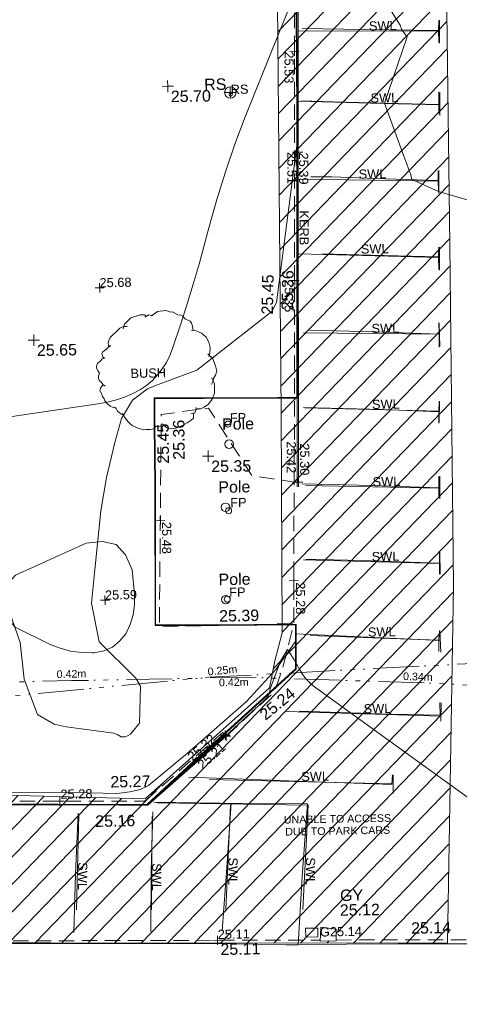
# Model space of a CAD drawing. Header units: millimetres. Extents: x -287732 to 520720, y -88450 to 287754.
# Tile 113 of 256: x -246334 to -231939, y 82152 to 114381. Entities that reach past the tile are written whole.
import ezdxf

# ---------------------------------------------------------------- set-up
doc = ezdxf.new("R2010")
doc.units = ezdxf.units.MM
for name, pattern in [('IMPORT-DASHED _2_', [750, 500, -250]), ('IMPORT-UG_EIR_QLB2 _2_', [2750, 1500, -300, 0, -300, 150, -300, 0, -200]), ('IMPORT-UG_ELEC_STREET LIGHTING_QLB2 _2_', [2700, 1500, -300, 0, -250, 150, -300, 0, -200])]:
    doc.linetypes.add(name, pattern=pattern)
for name, color, linetype, lineweight, true_color in [('00_TOPO_FURN_POLE', 7, 'Continuous', 9, 0x666666), ('00_TOPO_FURN_SIGN', 7, 'Continuous', 9, 0x666666), ('00_TOPO_KERB_BOTTOM', 1, 'Continuous', 9, 0xff0000), ('00_TOPO_KERB_TOP', 7, 'Continuous', 9, 0xa500a5), ('00_TOPO_LEVEL_SPOT', 7, 'Continuous', 9, 0x666666), ('00_TOPO_ROAD_MARKING_WHITE_CONTINUOUS', 7, 'Continuous', 9, 0x999999), ('00_TOPO_SERV_GULLY', 7, 'Continuous', 9, 0x5252a5), ('00_UAV_FORM_LINES', 7, 'Continuous', 9, 0x666666), ('01_DTM_CONTOUR_MNR', 7, 'Continuous', 9, 0xa5a552), ('12333-PUM-2D-U-0001-C01 - Rev2_REVIT IMPORT_dwg', 7, 'Continuous', 9, 0x767676), ('BUSH', 7, 'Continuous', 9, 0x00a500), ('BUSH_TXT', 7, 'Continuous', 9, 0x00a500), ('CONTOURS_MINOR', 7, 'Continuous', 9, 0x00a5a5), ('FLAGPOLE', 7, 'Continuous', 9, 0x00a5a5), ('FLAGPOLE_TXT', 7, 'Continuous', 9, 0x00a5a5), ('GULLY', 7, 'Continuous', 9, 0x7fbfff), ('GULLY_LVL', 7, 'Continuous', 9, 0x7fbfff), ('KERB_BOTTOM', 7, 'Continuous', 9, 0x0000a5), ('KERB_BOTTOM_LVL', 7, 'Continuous', 9, 0x0000a5), ('KERB_BOTTOM_TXT', 7, 'Continuous', 9, 0x0000a5), ('KERB_TOP', 2, 'Continuous', 9, 0xffff00), ('KERB_TOP_LVL', 2, 'Continuous', 9, 0xffff00), ('MARKINGS_WHITE_LINE', 7, 'Continuous', 9, 0xc0c0c0), ('MARKINGS_WHITE_LINE_TXT', 7, 'Continuous', 9, 0xc0c0c0), ('PUM-EIRCOMM-NOTES', 6, 'Continuous', 9, 0xff00ff), ('PUM-EIRCOMM-QLB2', 6, 'IMPORT-UG_EIR_QLB2 _2_', 9, 0xff00ff), ('PUM-UNABLE TO SURVEY', 190, 'Continuous', 9, 0x7f00ff), ('ROADSIGN', 7, 'Continuous', 9, 0x00a5a5), ('ROADSIGN_TXT', 7, 'Continuous', 9, 0x00a5a5), ('SPOT_HEIGHTS_LVL', 7, 'Continuous', 9, 0x00a500)]:
    doc.layers.add(name, color=color, linetype=linetype, lineweight=lineweight, true_color=true_color)
for name, color, linetype, lineweight in [('00_TOPO_SURFACE', 7, 'Continuous', 9), ('CHANGE_OF_SURFACE', 7, 'IMPORT-DASHED _2_', 9), ('CHANGE_OF_SURFACE_LVL', 7, 'Continuous', 9)]:
    doc.layers.add(name, color=color, linetype=linetype, lineweight=lineweight)
doc.styles.add('Arial_1', font='arial.ttf', dxfattribs={"height": 250})
doc.styles.add('Arial_3', font='arial.ttf', dxfattribs={"height": 300})
doc.styles.add('Swis721 Lt BT_2', font='swissl.ttf', dxfattribs={"height": 375})

# ---------------------------------------------------------------- blocks, each defined once
blk = doc.blocks.new('12333-PUM-2D-U-0001-C01 - Rev2_REVIT IMPORT_dwg_POLE_2-2077184-Site Location Plan Proposed')
at = {"layer": '00_TOPO_FURN_POLE', "color": 254, "true_color": 0xcccccc}
blk.add_circle((0, 0), 375, dxfattribs=at)
blk = doc.blocks.new('12333-PUM-2D-U-0001-C01 - Rev2_REVIT IMPORT_dwg_MSL_RoadSign_SYM-2077193-Site Location Plan Proposed')
at = {"layer": '00_TOPO_FURN_SIGN', "color": 254, "true_color": 0xcccccc}
for p, q in [((-500, 0), (500, 0)), ((0, -500), (0, 500))]:
    blk.add_line(p, q, dxfattribs=at)
blk.add_circle((0, 0), 500, dxfattribs=at)
blk = doc.blocks.new('12333-PUM-2D-U-0001-C01 - Rev2_REVIT IMPORT_dwg_MM-2077200-Site Location Plan Proposed')
at = {"layer": '00_TOPO_LEVEL_SPOT', "color": 254, "true_color": 0xcccccc, "flags": 128}
for points in [[(0, -500), (0, 0), (-500, 0)], [(500, 0), (0, 0), (0, 500)]]:
    blk.add_lwpolyline(points, dxfattribs=at)
blk = doc.blocks.new('12333-PUM-2D-U-0001-C01 - Rev2_REVIT IMPORT_dwg_MGS62954_T2_Galway_ITM_3d_Rev1-2077680-Site Location Plan Proposed')
at = {"layer": '00_TOPO_KERB_BOTTOM', "color": 254, "true_color": 0xcccccc, "flags": 128}
blk.add_lwpolyline([(533656592, 725648402), (533660443, 725648320), (533661381, 725648300), (533662878, 725649637), (533664412, 725650984), (533666341, 725652670), (533666357, 725653801), (533666368, 725654143), (533663849, 725654168), (533662553, 725654190), (533661766, 725654200), (533661837, 725658761), (533661857, 725660776), (533661865, 725661606), (533663448, 725661586), (533665880, 725661546), (533666538, 725661536), (533666583, 725664141), (533666702, 725670927), (533666741, 725674112), (533666836, 725678340), (533666890, 725681164), (533667020, 725690066), (533667091, 725695023)], dxfattribs=at)
at = {"layer": '00_TOPO_KERB_TOP', "color": 254, "true_color": 0xcccccc, "flags": 128}
blk.add_lwpolyline([(533656593, 725648424), (533660444, 725648341), (533661373, 725648322), (533662864, 725649653), (533664398, 725651000), (533666319, 725652679), (533666336, 725653802), (533666346, 725654122), (533663849, 725654147), (533662553, 725654168), (533661745, 725654179), (533661816, 725658761), (533661835, 725660776), (533661844, 725661627), (533663448, 725661607), (533665880, 725661568), (533666517, 725661557), (533666561, 725664141), (533666681, 725670928), (533666720, 725674113), (533666814, 725678340), (533666869, 725681165), (533666998, 725690066), (533667070, 725695023)], dxfattribs=at)
at = {"layer": '00_TOPO_ROAD_MARKING_WHITE_CONTINUOUS', "color": 254, "true_color": 0xcccccc}
for p, q in [((533671370, 725673490), (533671370, 725673100)), ((533671330, 725671070), (533671330, 725670770)), ((533671240, 725666080), (533671240, 725665670)), ((533671210, 725663550), (533671210, 725663930)), ((533671160, 725661010), (533671150, 725660640)), ((533671110, 725658520), (533671110, 725658210)), ((533671090, 725656060), (533671090, 725655700))]:
    blk.add_line(p, q, dxfattribs=at)
at = {"layer": '00_TOPO_ROAD_MARKING_WHITE_CONTINUOUS', "color": 254, "true_color": 0xcccccc, "flags": 128}
for points in [[(533671380, 725673820), (533671370, 725673490), (533668940, 725673570), (533666900, 725673630)], [(533671340, 725671480), (533671330, 725671070), (533669560, 725671140), (533667890, 725671220), (533666830, 725671270)], [(533671270, 725668910), (533671270, 725668580), (533671270, 725668220)], [(533671270, 725668580), (533669540, 725668670), (533667790, 725668760), (533667103, 725668771)], [(533671250, 725666400), (533671240, 725666080), (533669030, 725666180), (533667416, 725666253)], [(533671210, 725663130), (533671210, 725663550), (533669150, 725663670), (533666970, 725663760)], [(533671180, 725661360), (533671160, 725661010), (533669340, 725661120), (533666730, 725661230)], [(533671120, 725658910), (533671110, 725658520), (533668950, 725658640), (533666630, 725658730)], [(533671100, 725656440), (533671090, 725656060), (533668550, 725656190), (533666720, 725656260)], [(533666820, 725653770), (533669140, 725653640), (533671030, 725653540)], [(533671050, 725653850), (533671030, 725653540), (533671020, 725653170)], [(533666420, 725651290), (533669440, 725651140), (533671030, 725651080), (533671030, 725651500)], [(533669430, 725649160), (533669410, 725648840), (533666630, 725648990), (533662768, 725649202)], [(533661610, 725648400), (533664510, 725648310), (533666630, 725648260)], [(533664140, 725648321), (533663970, 725646370), (533663770, 725644150)], [(533659120, 725648080), (533659000, 725646090), (533658910, 725644180)], [(533661570, 725648080), (533661480, 725646130), (533661430, 725644160)], [(533665860, 725643660), (533666250, 725643650), (533666420, 725645880), (533666630, 725648260)]]:
    blk.add_lwpolyline(points, dxfattribs=at)
at = {"layer": '00_TOPO_SERV_GULLY', "color": 254, "true_color": 0xcccccc}
for p, q in [((533666967, 725643761), (533667005, 725644218)), ((533667500, 725644142), (533667005, 725644218)), ((533667500, 725643761), (533667500, 725644142)), ((533666967, 725643761), (533667500, 725643761))]:
    blk.add_line(p, q, dxfattribs=at)
at = {"layer": '00_TOPO_SURFACE', "color": 254, "true_color": 0xcccccc, "flags": 128}
for points in [[(533647172, 725639193), (533647210, 725640800), (533647300, 725642560), (533647440, 725644020), (533649060, 725643980), (533651670, 725643960), (533654410, 725643930), (533656530, 725643860), (533659310, 725643810), (533661240, 725643780), (533663700, 725643740), (533665860, 725643660)], [(533666250, 725643650), (533667830, 725643640), (533669520, 725643620), (533671930, 725643580), (533674340, 725643500), (533676670, 725643510), (533679350, 725643460), (533680390, 725643520), (533680779, 725643579)]]:
    blk.add_lwpolyline(points, dxfattribs=at)
at = {"layer": '00_UAV_FORM_LINES', "color": 254, "true_color": 0xcccccc, "flags": 128}
blk.add_lwpolyline([(533666354, 725653614), (533665676, 725652672), (533664701, 725651639), (533662737, 725649980), (533661441, 725648944), (533661165, 725648820), (533660825, 725648752), (533660398, 725648703), (533659956, 725648727), (533659418, 725648747), (533656643, 725648804)], dxfattribs=at)
at = {"layer": '01_DTM_CONTOUR_MNR', "color": 254, "true_color": 0xcccccc, "flags": 128}
for points in [[(533672726, 725667774), (533671270, 725668220), (533670410, 725668630), (533670380, 725668786), (533670159, 725669396), (533669560, 725671140), (533670337, 725673300), (533670160, 725673530), (533670113, 725673690), (533669175, 725675233)], [(533666728, 725674110), (533666714, 725673146), (533666681, 725670930), (533666677, 725670704), (533666660, 725669800), (533665903, 725664678), (533665743, 725664391), (533663257, 725662511), (533661931, 725662046), (533661633, 725661927), (533661132, 725661566), (533660765, 725660969), (533660538, 725660192), (533660237, 725659050), (533660033, 725657959), (533659818, 725656145), (533659680, 725654953), (533659905, 725653681), (533661083, 725652468), (533661233, 725652208), (533661176, 725650998), (533660881, 725650638), (533660804, 725650593), (533660705, 725650549), (533660576, 725650555), (533660462, 725650629), (533660337, 725650682), (533658777, 725650914), (533658388, 725651008), (533657846, 725651340), (533657426, 725652498), (533657323, 725653702), (533657001, 725654679)]]:
    blk.add_lwpolyline(points, dxfattribs=at)
at = {"xscale": 0.375, "yscale": 0.375, "zscale": 0.375}
for name, p in [('12333-PUM-2D-U-0001-C01 - Rev2_REVIT IMPORT_dwg_MM-2077200-Site Location Plan Proposed', (533662470, 725671820)), ('12333-PUM-2D-U-0001-C01 - Rev2_REVIT IMPORT_dwg_MSL_RoadSign_SYM-2077193-Site Location Plan Proposed', (533664516, 725671580)), ('12333-PUM-2D-U-0001-C01 - Rev2_REVIT IMPORT_dwg_MM-2077200-Site Location Plan Proposed', (533657940, 725663590)), ('12333-PUM-2D-U-0001-C01 - Rev2_REVIT IMPORT_dwg_POLE_2-2077184-Site Location Plan Proposed', (533664279, 725660070)), ('12333-PUM-2D-U-0001-C01 - Rev2_REVIT IMPORT_dwg_MM-2077200-Site Location Plan Proposed', (533663580, 725659690)), ('12333-PUM-2D-U-0001-C01 - Rev2_REVIT IMPORT_dwg_POLE_2-2077184-Site Location Plan Proposed', (533664123, 725658008)), ('12333-PUM-2D-U-0001-C01 - Rev2_REVIT IMPORT_dwg_POLE_2-2077184-Site Location Plan Proposed', (533664076, 725654987))]:
    blk.add_blockref(name, p, dxfattribs=at)
at = {"layer": '00_TOPO_FURN_POLE', "char_height": 375, "width": 1191.97, "attachment_point": 1, "line_spacing_factor": 1.005062, "style": 'Swis721 Lt BT_2'}
for insert in [(533664054, 725660921), (533663897, 725658860), (533663851, 725655838)]:
    blk.add_mtext('Pole', dxfattribs=dict(at, insert=insert))
at = {"layer": '00_TOPO_FURN_SIGN', "insert": (533663663, 725672048), "char_height": 375, "width": 783.57, "attachment_point": 1, "line_spacing_factor": 1.005062, "style": 'Swis721 Lt BT_2'}
blk.add_mtext('RS', dxfattribs=at)
at = {"layer": '00_TOPO_KERB_BOTTOM', "color": 251, "true_color": 0x666666, "char_height": 375, "width": 1495.9, "attachment_point": 1, "line_spacing_factor": 1.005062, "style": 'Swis721 Lt BT_2'}
for s, insert, rotation in [('25.36', (533666064, 725664429), 87.871), ('25.36', (533662436, 725659592), 89.412), ('25.24', (533665074, 725651289), 38.3861)]:
    blk.add_mtext(s, dxfattribs=dict(at, insert=insert, rotation=rotation))
at = {"layer": '00_TOPO_KERB_BOTTOM', "color": 251, "true_color": 0x666666, "insert": (533659675, 725647998), "char_height": 375, "width": 1495.9, "attachment_point": 1, "line_spacing_factor": 1.005062, "style": 'Swis721 Lt BT_2'}
blk.add_mtext('25.16', dxfattribs=at)
at = {"layer": '00_TOPO_KERB_TOP', "color": 251, "true_color": 0x666666, "char_height": 375, "width": 1495.9, "attachment_point": 1, "line_spacing_factor": 1.005062, "style": 'Swis721 Lt BT_2'}
for insert, rotation in [((533665406, 725664302), 87.871), ((533661920, 725659473), 89.412)]:
    blk.add_mtext('25.45', dxfattribs=dict(at, insert=insert, rotation=rotation))
for s, insert in [('25.39', (533663849, 725654645)), ('25.27', (533660193, 725649278))]:
    blk.add_mtext(s, dxfattribs=dict(at, insert=insert))
at = {"layer": '00_TOPO_LEVEL_SPOT', "char_height": 375, "width": 1495.9, "attachment_point": 1, "line_spacing_factor": 1.005062, "style": 'Swis721 Lt BT_2'}
for s, insert in [('25.70', (533662565, 725671673)), ('25.65', (533658035, 725663443)), ('25.35', (533663675, 725659543))]:
    blk.add_mtext(s, dxfattribs=dict(at, insert=insert))
at = {"layer": '00_TOPO_SERV_GULLY', "color": 251, "true_color": 0x666666, "char_height": 375, "attachment_point": 1, "line_spacing_factor": 1.005062, "style": 'Swis721 Lt BT_2'}
for s, insert, width in [('GY', (533667649, 725645431), 821.56), ('25.12', (533667632, 725644948), 1495.9)]:
    blk.add_mtext(s, dxfattribs=dict(at, insert=insert, width=width))
at = {"layer": '00_TOPO_SURFACE', "color": 251, "true_color": 0x666666, "char_height": 375, "width": 1495.9, "attachment_point": 1, "line_spacing_factor": 1.005062, "style": 'Swis721 Lt BT_2'}
for s, insert in [('25.14', (533669956, 725644320)), ('25.11', (533663700, 725643735))]:
    blk.add_mtext(s, dxfattribs=dict(at, insert=insert))
blk = doc.blocks.new('12333-PUM-2D-U-0001-C01 - Rev2_REVIT IMPORT_dwg_CIRCL-2077787-Site Location Plan Proposed')
at = {"layer": 'ROADSIGN', "color": 254, "true_color": 0xaae1e1, "flags": 128}
blk.add_lwpolyline([(475, -154), (500, 0), (475, 154), (404, 293), (293, 404), (154, 475), (0, 500), (-154, 475), (-293, 404), (-404, 293), (-475, 154), (-500, 0), (-475, -154), (-404, -293), (-293, -404), (-154, -475), (0, -500), (154, -475), (293, -404), (404, -293)], close=True, dxfattribs=at)
blk = doc.blocks.new('12333-PUM-2D-U-0001-C01 - Rev2_REVIT IMPORT_dwg_BUSHES-2077801-Site Location Plan Proposed')
at = {"layer": 'BUSH', "color": 254, "true_color": 0xeaeaea, "flags": 128}
for points in [[(-35.6, 366.3), (4.9, 392.8), (60, 398.2), (80.3, 392.8), (93.3, 387.3), (103.8, 389.6), (137, 368.6), (158.1, 367.9), (171.1, 360.1), (186.5, 342.2), (217.3, 325.8), (227, 312.6), (231.9, 293.1), (235.9, 262)], [(-221.3, 283.8), (-213.2, 313.4), (-169.4, 354.6), (-108.6, 373.3), (-80.2, 372.5), (-67.3, 364.7)], [(-77.8, 357), (-51, 371.7), (-27.5, 365.5)], [(-346.1, -89.8), (-361.5, -77.3), (-368.8, -64.1), (-381.8, -54), (-389.1, -38.4), (-389.1, -40.7), (-388.3, -21.3), (-382.6, -3.4), (-389.9, 9.8), (-399.6, 30.1), (-399.6, 40.2), (-398.8, 49.5), (-394, 59.7), (-372.1, 79.1), (-361.5, 89.2), (-342.9, 96.2), (-347.8, 93.9), (-358.3, 101.7), (-360.7, 111.8), (-363.2, 124.2), (-359.9, 134.4), (-349.4, 141.4), (-333.2, 153.8), (-325.1, 163.2), (-317, 167.8), (-306.4, 175.6), (-311.3, 167.8), (-319.4, 175.6), (-321.8, 193.5), (-315.3, 216.1), (-304.8, 230.9), (-287.8, 248), (-269.1, 262), (-256.2, 276.8), (-242.4, 289.2), (-234.3, 293.9), (-218.9, 298.6), (-194.5, 297.8)], [(225.4, 265.1), (257, 262), (290.3, 245.7), (321.1, 220), (338.9, 186.5), (345.4, 151.5), (343.8, 115.7), (335.7, 93.9)], [(330.8, 111), (361.6, 77.6), (377.8, 31.6), (387.6, -3.4), (378.6, -30.6), (364.9, -50.9), (359.2, -73.4), (350.3, -90.6)], [(354.3, -47.8), (371.3, -85.9), (369.7, -146.6), (352.7, -186.3), (328.4, -218.2), (299.2, -236.9), (274.9, -249.3), (253.8, -248.5)], [(-274.8, -235.3), (-295.9, -229.9), (-316.1, -221.3), (-334, -203.4), (-349.4, -185.5), (-354.2, -173.1), (-364, -157.5), (-371.3, -137.3), (-378.6, -121.7), (-381, -116.2), (-375.3, -96.8), (-364, -84.3), (-359.1, -79.7)], [(-229.4, -282), (-247.2, -271.1), (-267.5, -253.2), (-277.2, -237.7), (-287.8, -227.5)], [(246.5, -238.4), (248.1, -253.2), (237.6, -273.5), (210.8, -279.7)], [(-19.4, -359.1), (-33.2, -373.1), (-54.3, -377.7), (-82.7, -377), (-98.9, -378.5), (-106.2, -376.2), (-119.1, -373.1), (-137.8, -367.6), (-158.1, -356.7), (-173.5, -348.9), (-188.9, -335.7), (-201.8, -323.3), (-209.1, -310), (-222.1, -294.5), (-229.4, -279.7), (-236.7, -269.6)], [(229.5, -275.8), (228.7, -308.5), (212.4, -322.5), (185.7, -339.6), (156.5, -356), (119.2, -370), (85.2, -377), (58.4, -370.7), (38.1, -355.2), (22.7, -341.9)], [(33.3, -352.8), (1.7, -359.1), (-11.3, -359.1), (-21.9, -353.6)]]:
    blk.add_lwpolyline(points, dxfattribs=at)
blk = doc.blocks.new('12333-PUM-2D-U-0001-C01 - Rev2_REVIT IMPORT_dwg_CIRCL-2077809-Site Location Plan Proposed')
at = {"layer": 'FLAGPOLE', "color": 254, "true_color": 0xaae1e1, "flags": 128}
blk.add_lwpolyline([(475, -154), (500, 0), (475, 154), (404, 293), (293, 404), (154, 475), (0, 500), (-154, 475), (-293, 404), (-404, 293), (-475, 154), (-500, 0), (-475, -154), (-404, -293), (-293, -404), (-154, -475), (0, -500), (154, -475), (293, -404), (404, -293)], close=True, dxfattribs=at)
blk = doc.blocks.new('12333-PUM-2D-U-0001-C01 - Rev2_REVIT IMPORT_dwg_SPOT-2077769-Site Location Plan Proposed')
at = {"layer": 'CHANGE_OF_SURFACE_LVL', "color": 253, "true_color": 0xaaaaaa}
for p, q in [((-500, 0), (500, 0)), ((0, 500), (0, -500))]:
    blk.add_line(p, q, dxfattribs=at)
blk = doc.blocks.new('12333-PUM-2D-U-0001-C01 - Rev2_REVIT IMPORT_dwg_SPOT-V272-Site Location Plan Proposed')
at = {"layer": 'KERB_BOTTOM_LVL', "color": 9, "true_color": 0xaaaae1}
for p, q in [((-500, 0), (500, 0)), ((0, 500), (0, -500))]:
    blk.add_line(p, q, dxfattribs=at)
blk = doc.blocks.new('12333-PUM-2D-U-0001-C01 - Rev2_REVIT IMPORT_dwg_SPOT-2077810-Site Location Plan Proposed')
at = {"layer": 'KERB_TOP_LVL', "color": 51, "true_color": 0xffffaa}
for p, q in [((-500, 0), (500, 0)), ((0, 500), (0, -500))]:
    blk.add_line(p, q, dxfattribs=at)
blk = doc.blocks.new('12333-PUM-2D-U-0001-C01 - Rev2_REVIT IMPORT_dwg_SPOT-2077775-Site Location Plan Proposed')
at = {"layer": 'SPOT_HEIGHTS_LVL', "color": 9, "true_color": 0xaae1aa}
for p, q in [((-500, 0), (500, 0)), ((0, 500), (0, -500))]:
    blk.add_line(p, q, dxfattribs=at)
blk = doc.blocks.new('12333-PUM-2D-U-0001-C01 - Rev2_REVIT IMPORT_dwg-1620468-Site Location Plan Proposed')
at = {"layer": 'PUM-UNABLE TO SURVEY', "true_color": 0xffffd4}
h = blk.add_hatch(dxfattribs=at)
h.set_pattern_fill('FP_7', style=0, pattern_type=2)
h.set_pattern_definition([(45, (17806.85, 71259.64), (-441.942, 441.942), [])])
h.paths.add_polyline_path([(30061, 27760), (30456, 39449), (30533, 50623), (30585, 62474), (30708, 75050), (30853, 85624), (30968, 97010), (31259, 114210), (19365, 114631), (4354, 114760), (4389, 108427), (17157, 108318), (26261, 108435), (25725, 96363), (25402, 84043), (25100, 71572), (25029, 58626), (24920, 45261), (24821, 38014), (24564, 37097), (24378, 36217), (20238, 32661), (5660, 33301), (5349, 28242), (24233, 27869)])
h.paths.add_polyline_path([(25887, 27906), (25925, 28364), (26420, 28287), (26414, 27906)])
h.paths.add_polyline_path([(24820, 113860), (24827, 114241), (25392, 114241), (25385, 113860)])
at = {"layer": 'CHANGE_OF_SURFACE', "color": 253, "true_color": 0xaaaaaa}
for p, q in [((5341, 28245), (25890, 27938)), ((26420, 27930), (39719, 27731))]:
    blk.add_line(p, q, dxfattribs=at)
at = {"layer": 'CHANGE_OF_SURFACE', "color": 253, "true_color": 0xaaaaaa, "flags": 128}
for points in [[(25433, 49544), (25684, 64532), (25731, 67669), (25896, 76996), (26087, 87422), (26299, 101632), (26411, 109424), (26456, 111762), (30295, 111709), (30412, 111779), (30498, 111892), (30558, 111996), (30674, 112266), (30747, 112480), (30791, 112708), (30794, 113020), (30763, 113357), (30681, 113597), (30356, 114091), (28929, 114138), (25761, 114211), (25754, 113572), (24661, 113575), (24666, 114349), (24746, 114348)], [(22931, 34665), (24550, 36103), (24877, 37048), (25213, 38310), (25259, 41117), (25313, 43342), (25431, 49536)], [(25402, 42938), (25304, 42941), (23923, 43177), (22542, 45411), (20989, 45230), (20807, 38282), (25213, 38310)], [(20228, 32579), (22824, 34791), (22905, 34696)], [(5647, 32912), (10560, 32786), (14664, 32687), (20228, 32579)]]:
    blk.add_lwpolyline(points, dxfattribs=at)
at = {"layer": 'CONTOURS_MINOR', "color": 254, "true_color": 0xaae1e1, "flags": 128}
for points in [[(32118, 31539), (25854, 36230), (25712, 36352), (25583, 36485), (25473, 36633), (25375, 36793), (25293, 36951), (25245, 37039), (25197, 37127), (25146, 37213), (25094, 37299), (24988, 37469), (24821, 37200), (24788, 37143), (24757, 37085), (24729, 37025), (24703, 36964), (24444, 36303), (24423, 36244), (24403, 36185), (24386, 36125), (24370, 36064), (24351, 36006), (24326, 35952), (24291, 35903), (24250, 35858), (24198, 35810), (24126, 35744), (24053, 35679), (23980, 35614), (23907, 35549), (22918, 34679), (22375, 34218), (22103, 33988), (21831, 33757), (21559, 33528), (21287, 33298), (20305, 32472), (19330, 32489), (18842, 32499), (18355, 32508), (17867, 32519), (17380, 32531), (15788, 32569)], [(25588, 58909), (23911, 54918), (23557, 54030), (23226, 53135), (22928, 52228), (22652, 51313), (22503, 50782), (22313, 50129), (22114, 49479), (21902, 48833), (21682, 48189), (21397, 47383), (21300, 47152), (21186, 46930), (21048, 46724), (20894, 46527), (20717, 46350), (20527, 46191), (20319, 46058), (20098, 45941), (20054, 45921), (19798, 45820), (19537, 45734), (19270, 45671), (18999, 45624), (12094, 44726)]]:
    blk.add_lwpolyline(points, dxfattribs=at)
blk.add_lwpolyline([(19435, 40996), (19739, 40656), (19950, 40161), (20012, 39349), (20005, 39013), (19959, 38687), (19852, 38375), (19704, 38074), (19496, 37829), (19257, 37637), (18972, 37525), (18655, 37467), (18605, 37465), (18241, 37482), (17885, 37535), (17541, 37639), (17205, 37779), (16080, 38350), (15714, 38787), (15565, 39217), (15740, 39638), (16131, 40052), (18456, 41061), (18992, 41106)], close=True, dxfattribs=at)
at = {"layer": 'GULLY', "color": 254, "true_color": 0xd4e9ff, "flags": 128}
blk.add_lwpolyline([(25421, 28333), (25821, 28333), (25821, 28046), (25421, 28046)], close=True, dxfattribs=at)
at = {"layer": 'KERB_BOTTOM', "color": 9, "true_color": 0xaaaae1}
blk.add_line((20331, 32450), (22931, 34665), dxfattribs=at)
at = {"layer": 'KERB_BOTTOM', "color": 9, "true_color": 0xaaaae1, "flags": 128}
for points in [[(25440, 42937), (25803, 64530), (25850, 67667), (26014, 76994), (26206, 87420), (26417, 101630), (26530, 109422), (26572, 111642), (30327, 111590), (30492, 111689), (30597, 111826), (30665, 111942), (30785, 112224), (30861, 112450), (30910, 112696), (30912, 113025), (30879, 113382), (30789, 113650), (30421, 114208), (28932, 114256), (25639, 114331), (25633, 113690), (24780, 113693), (24785, 114348)], [(5721, 32784), (10557, 32659), (14661, 32561), (20331, 32450)]]:
    blk.add_lwpolyline(points, dxfattribs=at)
at = {"layer": 'KERB_TOP', "color": 51, "true_color": 0xffffaa, "flags": 128}
for points in [[(25440, 42937), (25402, 42938), (25764, 64531), (25811, 67668), (25976, 76994)], [(20299, 32475), (22905, 34696), (22931, 34665)], [(5701, 32809), (10558, 32684), (14661, 32585), (20299, 32475)]]:
    blk.add_lwpolyline(points, dxfattribs=at)
at = {"layer": 'MARKINGS_WHITE_LINE', "color": 254, "true_color": 0xeaeaea}
for p, q in [((25696, 57709), (30322, 57611)), ((30329, 57975), (30315, 57221)), ((30296, 55610), (30282, 54856)), ((30221, 53055), (30207, 52301)), ((30193, 50548), (30179, 49794)), ((30144, 48045), (30153, 47291)), ((25694, 47818), (30148, 47696)), ((30108, 45502), (30080, 44812)), ((25694, 45370), (30095, 45175)), ((30071, 43041), (30062, 42310)), ((25676, 42827), (30067, 42659)), ((25567, 40393), (30030, 40193)), ((30035, 40566), (30026, 39839)), ((25267, 37978), (29993, 37673)), ((29981, 37987), (30008, 37292)), ((29985, 35634), (29967, 35035)), ((24922, 35434), (29972, 35200)), ((22360, 33255), (28371, 33013)), ((28373, 33300), (28368, 32692)), ((20635, 32519), (25576, 32355)), ((23028, 32401), (22820, 28990)), ((25576, 32355), (25341, 28952)), ((18065, 32188), (17933, 29064)), ((20462, 32079), (20386, 29027))]:
    blk.add_line(p, q, dxfattribs=at)
at = {"layer": 'MARKINGS_WHITE_LINE', "color": 254, "true_color": 0xeaeaea, "flags": 128}
for points in [[(25654, 55401), (28021, 55301), (30289, 55206)], [(25607, 52857), (28793, 52756), (30214, 52711)], [(25562, 50412), (28078, 50300), (30186, 50213)]]:
    blk.add_lwpolyline(points, dxfattribs=at)
at = {"layer": 'PUM-EIRCOMM-QLB2', "color": 211, "true_color": 0xffaaff, "flags": 128}
for points in [[(40251, 36191), (31996, 36936), (22383, 36602), (10366, 35677), (5061, 35110)], [(45886, 35868), (39060, 35407), (35353, 35872), (29762, 36278), (23634, 36579), (17903, 36569), (8978, 36522)]]:
    blk.add_lwpolyline(points, dxfattribs=at)
at = {"layer": 'PUM-UNABLE TO SURVEY', "color": 7, "true_color": 0xffffd4, "flags": 128}
blk.add_lwpolyline([(25402, 84043), (25100, 71572), (25029, 58626), (24920, 45261), (24821, 38014), (24564, 37097), (24378, 36217), (20238, 32661), (5660, 33301), (5349, 28242), (17059, 28005), (30061, 27760), (30456, 39449), (30533, 50623), (30585, 62474), (30704, 74816)], dxfattribs=at)
blk.add_blockref('12333-PUM-2D-U-0001-C01 - Rev2_REVIT IMPORT_dwg_MGS62954_T2_Galway_ITM_3d_Rev1-2077680-Site Location Plan Proposed', (-533641080, -725615854))
for name, p, xscale, yscale, zscale in [('12333-PUM-2D-U-0001-C01 - Rev2_REVIT IMPORT_dwg_SPOT-2077769-Site Location Plan Proposed', (25559, 57038), 0.3, 0.3, 0.3), ('12333-PUM-2D-U-0001-C01 - Rev2_REVIT IMPORT_dwg_CIRCL-2077787-Site Location Plan Proposed', (23448, 55663), 0.1, 0.1, 0.1), ('12333-PUM-2D-U-0001-C01 - Rev2_REVIT IMPORT_dwg_SPOT-2077810-Site Location Plan Proposed', (25583, 53734), 0.3, 0.3, 0.3), ('12333-PUM-2D-U-0001-C01 - Rev2_REVIT IMPORT_dwg_SPOT-V272-Site Location Plan Proposed', (25622, 53733), 0.3, 0.3, 0.3), ('12333-PUM-2D-U-0001-C01 - Rev2_REVIT IMPORT_dwg_SPOT-2077769-Site Location Plan Proposed', (25431, 49536), 0.3, 0.3, 0.3), ('12333-PUM-2D-U-0001-C01 - Rev2_REVIT IMPORT_dwg_SPOT-2077775-Site Location Plan Proposed', (19043, 49411), 0.3, 0.3, 0.3), ('12333-PUM-2D-U-0001-C01 - Rev2_REVIT IMPORT_dwg_BUSHES-2077801-Site Location Plan Proposed', (20899, 46634), 5, 5, 5), ('12333-PUM-2D-U-0001-C01 - Rev2_REVIT IMPORT_dwg_CIRCL-2077809-Site Location Plan Proposed', (23166, 44876), 0.2, 0.2, 0.2), ('12333-PUM-2D-U-0001-C01 - Rev2_REVIT IMPORT_dwg_SPOT-2077810-Site Location Plan Proposed', (25402, 42938), 0.3, 0.3, 0.3), ('12333-PUM-2D-U-0001-C01 - Rev2_REVIT IMPORT_dwg_SPOT-V272-Site Location Plan Proposed', (25440, 42937), 0.3, 0.3, 0.3), ('12333-PUM-2D-U-0001-C01 - Rev2_REVIT IMPORT_dwg_SPOT-2077769-Site Location Plan Proposed', (20898, 41756), 0.3, 0.3, 0.3), ('12333-PUM-2D-U-0001-C01 - Rev2_REVIT IMPORT_dwg_CIRCL-2077809-Site Location Plan Proposed', (23139, 42041), 0.2, 0.2, 0.2), ('12333-PUM-2D-U-0001-C01 - Rev2_REVIT IMPORT_dwg_SPOT-2077769-Site Location Plan Proposed', (25236, 39714), 0.3, 0.3, 0.3), ('12333-PUM-2D-U-0001-C01 - Rev2_REVIT IMPORT_dwg_SPOT-2077775-Site Location Plan Proposed', (19043, 39186), 0.3, 0.3, 0.3), ('12333-PUM-2D-U-0001-C01 - Rev2_REVIT IMPORT_dwg_CIRCL-2077809-Site Location Plan Proposed', (23045, 39150), 0.2, 0.2, 0.2), ('12333-PUM-2D-U-0001-C01 - Rev2_REVIT IMPORT_dwg_SPOT-2077810-Site Location Plan Proposed', (22905, 34696), 0.3, 0.3, 0.3), ('12333-PUM-2D-U-0001-C01 - Rev2_REVIT IMPORT_dwg_SPOT-V272-Site Location Plan Proposed', (22931, 34665), 0.3, 0.3, 0.3), ('12333-PUM-2D-U-0001-C01 - Rev2_REVIT IMPORT_dwg_SPOT-2077769-Site Location Plan Proposed', (17446, 32633), 0.3, 0.3, 0.3), ('12333-PUM-2D-U-0001-C01 - Rev2_REVIT IMPORT_dwg_SPOT-2077769-Site Location Plan Proposed', (22530, 27988), 0.3, 0.3, 0.3)]:
    blk.add_blockref(name, p, dxfattribs=dict(xscale=xscale, yscale=yscale, zscale=zscale))
at = {"layer": 'BUSH_TXT', "insert": (20005, 46742), "char_height": 300, "width": 1388.33, "attachment_point": 1, "line_spacing_factor": 0.941778, "style": 'Arial_3'}
blk.add_mtext('BUSH', dxfattribs=at)
at = {"layer": 'CHANGE_OF_SURFACE_LVL', "char_height": 300, "width": 1256.11, "attachment_point": 1, "rotation": 268.9468, "line_spacing_factor": 0.941778, "style": 'Arial_3'}
for s, insert in [('25.53', (25532, 57037)), ('25.35', (25406, 49547)), ('25.48', (21254, 41709)), ('25.28', (25605, 39654))]:
    blk.add_mtext(s, dxfattribs=dict(at, insert=insert))
at = {"layer": 'CHANGE_OF_SURFACE_LVL', "char_height": 300, "width": 1256.11, "attachment_point": 1, "line_spacing_factor": 0.941778, "style": 'Arial_3'}
for s, insert in [('25.28', (17472, 33008)), ('25.11', (22542, 28333))]:
    blk.add_mtext(s, dxfattribs=dict(at, insert=insert))
at = {"layer": 'FLAGPOLE_TXT', "char_height": 300, "width": 639.07, "attachment_point": 1, "line_spacing_factor": 0.941778, "style": 'Arial_3'}
for insert in [(23233, 45231), (23197, 42454), (23111, 39522)]:
    blk.add_mtext('FP', dxfattribs=dict(at, insert=insert))
at = {"layer": 'GULLY_LVL', "insert": (25887, 28353), "char_height": 300, "width": 1645.43, "attachment_point": 1, "line_spacing_factor": 0.941778, "style": 'Arial_3'}
blk.add_mtext('G25.14', dxfattribs=at)
at = {"layer": 'KERB_BOTTOM_LVL', "char_height": 300, "width": 1256.11, "attachment_point": 1, "line_spacing_factor": 0.941778, "style": 'Arial_3'}
for s, insert, rotation in [('25.39', (25952, 53718), 268.9468), ('25.30', (25820, 44201), 268.9468), ('25.21', (21945, 33808), 40.4406)]:
    blk.add_mtext(s, dxfattribs=dict(at, insert=insert, rotation=rotation))
at = {"layer": 'KERB_BOTTOM_TXT', "insert": (25934, 51824), "char_height": 300, "width": 1362.62, "attachment_point": 1, "rotation": 268.9468, "line_spacing_factor": 0.941778, "style": 'Arial_3'}
blk.add_mtext('KERB', dxfattribs=at)
at = {"layer": 'KERB_TOP_LVL', "char_height": 300, "width": 1256.11, "attachment_point": 1, "line_spacing_factor": 0.941778, "style": 'Arial_3'}
for s, insert, rotation in [('25.51', (25568, 53742), 268.9468), ('25.42', (25383, 44276), 268.9468), ('25.32', (21623, 34081), 40.4406)]:
    blk.add_mtext(s, dxfattribs=dict(at, insert=insert, rotation=rotation))
at = {"layer": 'MARKINGS_WHITE_LINE_TXT', "char_height": 300, "width": 1083.49, "attachment_point": 1, "line_spacing_factor": 0.941778, "style": 'Arial_3'}
for insert in [(28009, 57975), (28021, 55616), (27589, 53132), (27618, 50679), (27921, 48072), (27894, 45588), (27871, 43058), (27798, 40608), (27630, 38140), (27447, 35632), (25366, 33449)]:
    blk.add_mtext('SWL', dxfattribs=dict(at, insert=insert))
at = {"layer": 'MARKINGS_WHITE_LINE_TXT', "char_height": 300, "width": 1083.49, "attachment_point": 1, "rotation": 268.4306, "line_spacing_factor": 0.941778, "style": 'Arial_3'}
for insert in [(23239, 30687), (25774, 30645), (18314, 30617), (20739, 30544)]:
    blk.add_mtext('SWL', dxfattribs=dict(at, insert=insert))
at = {"layer": 'PUM-EIRCOMM-NOTES', "char_height": 250, "width": 1160.03, "attachment_point": 2, "line_spacing_factor": 0.941778, "style": 'Arial_1'}
for s, insert, rotation in [('0.42m', (17900, 36916), 0.5194), ('0.25m', (22837, 36947), 4.4016), ('0.42m', (23210, 36551), 0.1), ('0.34m', (29247, 36627), 357.188)]:
    blk.add_mtext(s, dxfattribs=dict(at, insert=insert, rotation=rotation))
at = {"layer": 'PUM-UNABLE TO SURVEY', "color": 51, "true_color": 0xffff7f, "insert": (26527, 32019), "char_height": 250, "width": 4156.5, "attachment_point": 2, "line_spacing_factor": 0.941778, "style": 'Arial_1'}
blk.add_mtext('UNABLE TO ACCESS\\PDUE TO PARK CARS', dxfattribs=at)
at = {"layer": 'ROADSIGN_TXT', "insert": (23448, 55978), "char_height": 300, "width": 694.17, "attachment_point": 1, "line_spacing_factor": 0.941778, "style": 'Arial_3'}
blk.add_mtext('RS', dxfattribs=at)
at = {"layer": 'SPOT_HEIGHTS_LVL', "char_height": 300, "width": 1256.11, "attachment_point": 1, "line_spacing_factor": 0.941778, "style": 'Arial_3'}
for s, insert in [('25.68', (19043, 49726)), ('25.59', (19043, 39501))]:
    blk.add_mtext(s, dxfattribs=dict(at, insert=insert))

msp = doc.modelspace()

# ---------------------------------------------------------------- block references
at = {"layer": '12333-PUM-2D-U-0001-C01 - Rev2_REVIT IMPORT_dwg', "color": 254, "linetype": 'IMPORT-UG_ELEC_STREET LIGHTING_QLB2 _2_', "true_color": 0xffd4d4, "rotation": 0.9999999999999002}
msp.add_blockref('12333-PUM-2D-U-0001-C01 - Rev2_REVIT IMPORT_dwg-1620468-Site Location Plan Proposed', (-261895, 55870), dxfattribs=at)

doc.saveas('drawing.dxf')
